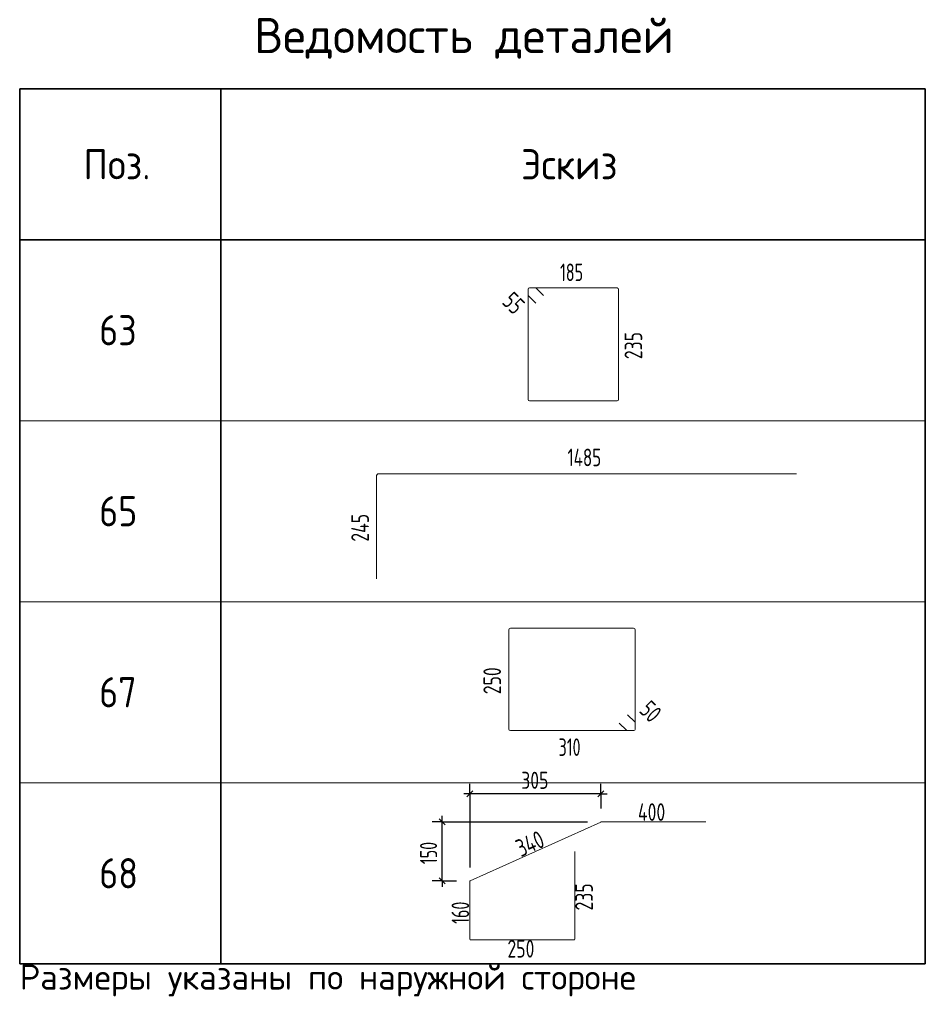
# Model space of a CAD drawing. Header units: metres. Extents: x -38 to 97, y -15 to 21.
# Tile 230 of 230: x 88 to 97, y 6 to 15. Entities that reach past the tile are written whole.
import ezdxf

# ---------------------------------------------------------------- set-up
doc = ezdxf.new("R2010")
doc.units = ezdxf.units.M
doc.styles.add('ISOCPEUR', font='txt')

msp = doc.modelspace()

# ---------------------------------------------------------------- linework, layer by layer
at = {"color": 7, "linetype": 'Continuous', "lineweight": 35, "transparency": 33554687}
for p, q in [((88.274, 14.7472), (97.274, 14.7472)), ((88.274, 13.2472), (88.274, 14.7472)), ((88.274, 14.7472), (88.274, 11.4472)), ((90.274, 13.2472), (90.274, 14.7472)), ((90.274, 14.7472), (90.274, 11.4472)), ((97.274, 13.2472), (97.274, 14.7472)), ((97.274, 14.7472), (97.274, 11.4472)), ((97.274, 13.2472), (88.274, 13.2472)), ((88.274, 12.9472), (88.274, 9.6472)), ((90.274, 12.9472), (90.274, 9.6472)), ((97.274, 12.9472), (97.274, 9.6472)), ((88.274, 11.1472), (88.274, 7.8472)), ((90.274, 11.1472), (90.274, 7.8472)), ((97.274, 11.1472), (97.274, 7.8472)), ((88.274, 9.3472), (88.274, 6.0472)), ((90.274, 9.3472), (90.274, 6.0472)), ((97.274, 9.3472), (97.274, 6.0472)), ((88.274, 6.0472), (97.274, 6.0472))]:
    msp.add_line(p, q, dxfattribs=at)
at = {"color": 40, "linetype": 'Continuous', "lineweight": 18, "transparency": 33554687}
for p, q in [((93.3277, 12.6975), (93.3277, 12.7565)), ((93.3277, 11.659), (93.3277, 12.7565)), ((93.3389, 12.7677), (94.212, 12.7677)), ((93.3389, 12.7677), (93.3979, 12.7677)), ((93.4058, 12.7644), (93.4788, 12.6914)), ((94.226, 12.7537), (94.226, 11.659)), ((93.404, 12.6166), (93.331, 12.6896)), ((94.212, 11.645), (93.3417, 11.645)), ((93.1345, 8.3812), (93.1345, 9.3677)), ((93.1502, 9.3834), (94.3749, 9.3834)), ((94.3906, 9.3677), (94.3906, 8.378)), ((94.3157, 8.5241), (94.3869, 8.4529)), ((94.3032, 8.3692), (94.232, 8.4404)), ((94.3906, 8.444), (94.3906, 8.378)), ((94.378, 8.3655), (93.1502, 8.3655)), ((94.378, 8.3655), (94.312, 8.3655)), ((92.7518, 6.8731), (94.049, 7.4568)), ((94.0526, 7.4576), (95.094, 7.4576)), ((93.7899, 7.1641), (93.7899, 6.2927)), ((92.7466, 6.2927), (92.7466, 6.865)), ((93.781, 6.2839), (92.7554, 6.2839))]:
    msp.add_line(p, q, dxfattribs=at)
at = {"color": 7, "linetype": 'Continuous', "lineweight": 13, "transparency": 33554687}
for p, q in [((88.274, 11.4472), (97.274, 11.4472)), ((88.274, 9.6472), (97.274, 9.6472)), ((88.274, 7.8472), (97.274, 7.8472)), ((88.274, 6.0472), (97.274, 6.0472))]:
    msp.add_line(p, q, dxfattribs=at)
at = {"color": 7, "linetype": 'Continuous', "lineweight": 18, "transparency": 33554687}
for p, q in [((91.8183, 9.8762), (91.8183, 10.8935)), ((91.8452, 10.9204), (95.9954, 10.9204))]:
    msp.add_line(p, q, dxfattribs=at)
at = {"color": 253, "linetype": 'Continuous', "lineweight": -3, "true_color": 0xa0a0a0, "transparency": 33554687}
for p, q in [((92.7466, 7.7367), (92.7466, 7.8367)), ((94.0507, 7.7367), (94.0507, 7.8367)), ((92.7466, 7.7367), (92.7466, 7.6367)), ((94.0507, 7.7367), (94.0507, 7.6367)), ((94.0507, 7.7367), (94.0507, 7.5902)), ((92.4726, 7.4576), (92.3726, 7.4576)), ((92.4726, 7.4576), (92.5726, 7.4576)), ((92.4726, 7.4576), (93.918, 7.4576)), ((92.4726, 6.8707), (92.3726, 6.8707)), ((92.4726, 6.8707), (92.5726, 6.8707)), ((92.4726, 6.8707), (92.6139, 6.8707))]:
    msp.add_line(p, q, dxfattribs=at)
at = {"color": 7, "linetype": 'Continuous', "lineweight": 25, "transparency": 33554687}
for p, q in [((92.7466, 7.7367), (92.6866, 7.7367)), ((94.0507, 7.7367), (94.1107, 7.7367)), ((92.4726, 7.4576), (92.4726, 7.5176)), ((92.4726, 6.8707), (92.4726, 7.4576)), ((92.4726, 6.8707), (92.4726, 6.8107))]:
    msp.add_line(p, q, dxfattribs=at)
at = {"color": 7, "linetype": 'Continuous', "lineweight": -3, "transparency": 33554687}
for p, q in [((92.7766, 7.7667), (92.7166, 7.7067)), ((94.0807, 7.7667), (94.0207, 7.7067)), ((92.5026, 7.4276), (92.4426, 7.4876)), ((92.5026, 6.8407), (92.4426, 6.9007))]:
    msp.add_line(p, q, dxfattribs=at)
at = {"color": 253, "linetype": 'Continuous', "lineweight": -3, "true_color": 0xa0a0a0, "transparency": 33554687}
msp.add_lwpolyline([(92.7466, 7.7367), (92.7466, 7.2747), (92.7466, 7.2747), (92.7466, 7.0034)], dxfattribs=at)
at = {"color": 7, "linetype": 'Continuous', "lineweight": 25, "transparency": 33554687}
msp.add_lwpolyline([(94.0507, 7.7367), (93.1321, 7.7367), (93.1321, 7.7367), (92.7466, 7.7367)], dxfattribs=at)
at = {"color": 40, "linetype": 'Continuous', "lineweight": 18, "transparency": 33554687}
for centre, radius, start, end in [((93.3389, 12.7565), 0.0112, 90, 180), ((93.3389, 12.7565), 0.0112, 90, 180), ((93.3979, 12.7565), 0.0112, 45, 90), ((94.212, 12.7537), 0.014, 0, 90), ((93.3389, 12.6975), 0.0112, 180, 225), ((93.3417, 11.659), 0.014, 180, 270), ((94.212, 11.659), 0.014, 270, 0), ((93.1502, 9.3677), 0.0157, 90, 180), ((94.3749, 9.3677), 0.0157, 0, 90), ((94.378, 8.444), 0.0125, 0, 45), ((93.1502, 8.3812), 0.0157, 180, 270), ((94.312, 8.378), 0.0125, 225, 270), ((94.378, 8.378), 0.0125, 270, 0), ((94.378, 8.378), 0.0125, 270, 0), ((94.0526, 7.4487), 0.00884, 90, 114.22775), ((92.7554, 6.865), 0.00884, 114.22775, 180), ((92.7554, 6.2927), 0.00884, 180, 270), ((93.781, 6.2927), 0.00884, 270, 0)]:
    msp.add_arc(centre, radius, start, end, dxfattribs=at)
at = {"color": 7, "linetype": 'Continuous', "lineweight": 18, "transparency": 33554687}
msp.add_arc((91.8452, 10.8935), 0.0269, 90, 180, dxfattribs=at)

# ---------------------------------------------------------------- texts
at = {"color": 7, "linetype": 'Continuous', "lineweight": 35, "transparency": 33554687, "attachment_point": 7, "style": 'ISOCPEUR'}
for s, insert, char_height, width in [('\\W0.98;Ведомость деталей', (90.604, 15.0472), 0.35, 4.509792), ('\\W0.92;Поз.', (88.9065, 13.8472), 0.3, 0.872985), ('\\W0.94;Эскиз', (93.2565, 13.8472), 0.3, 1.176116), ('\\W0.87;63', (89.064, 12.1972), 0.3, 0.550812), ('\\W0.87;65', (89.064, 10.3972), 0.3, 0.550812), ('\\W0.87;67', (89.064, 8.5972), 0.3, 0.550812), ('\\W0.87;68', (89.064, 6.7972), 0.3, 0.550812)]:
    msp.add_mtext(s, dxfattribs=dict(at, insert=insert, char_height=char_height, width=width))
at = {"color": 7, "linetype": 'Continuous', "lineweight": 25, "transparency": 33554687, "char_height": 0.175, "attachment_point": 7, "style": 'ISOCPEUR'}
for s, insert, width in [('\\W0.66;185', (93.6439, 12.8353), 0.323636), ('\\W0.70;1485', (93.7178, 10.9944), 0.438726), ('\\W0.66;310', (93.6295, 8.1136), 0.323636), ('\\W0.73;400', (94.4183, 7.4681), 0.371916), ('\\W0.73;250', (93.1212, 6.1087), 0.357628)]:
    msp.add_mtext(s, dxfattribs=dict(at, insert=insert, width=width))
for s, insert, width, rotation in [('\\W0.70;55', (93.0578, 12.618), 0.257046, 315), ('\\W0.73;235', (94.4605, 12.0594), 0.357629, 90), ('\\W0.73;245', (91.7443, 10.2443), 0.371916, 90), ('\\W0.73;250', (93.0576, 8.7275), 0.357629, 90), ('\\W0.70;50', (94.4211, 8.5552), 0.257045, 315), ('\\W0.73;340', (93.256, 7.1058), 0.371916, 24.22774), ('\\W0.73;235', (93.9702, 6.577), 0.357629, 90), ('\\W0.66;160', (92.7412, 6.4443), 0.323636, 90)]:
    msp.add_mtext(s, dxfattribs=dict(at, insert=insert, width=width, rotation=rotation))
at = {"color": 7, "linetype": 'Continuous', "lineweight": -3, "transparency": 33554687, "insert": (93.2586, 7.7867), "char_height": 0.17, "width": 0.357713, "attachment_point": 7, "style": 'ISOCPEUR'}
msp.add_mtext('\\W0.75;305', dxfattribs=at)
at = {"color": 7, "linetype": 'Continuous', "lineweight": -3, "transparency": 33554687, "insert": (92.4226, 7.0381), "char_height": 0.17, "width": 0.323712, "attachment_point": 7, "rotation": 90, "style": 'ISOCPEUR'}
msp.add_mtext('\\W0.68;150', dxfattribs=at)
at = {"color": 7, "linetype": 'Continuous', "lineweight": 13, "transparency": 33554687, "insert": (88.274, 5.7222), "char_height": 0.25, "width": 6.395512, "attachment_point": 7, "style": 'ISOCPEUR'}
msp.add_mtext('\\W0.99;Размеры указаны по наружной стороне', dxfattribs=at)

doc.saveas('drawing.dxf')
